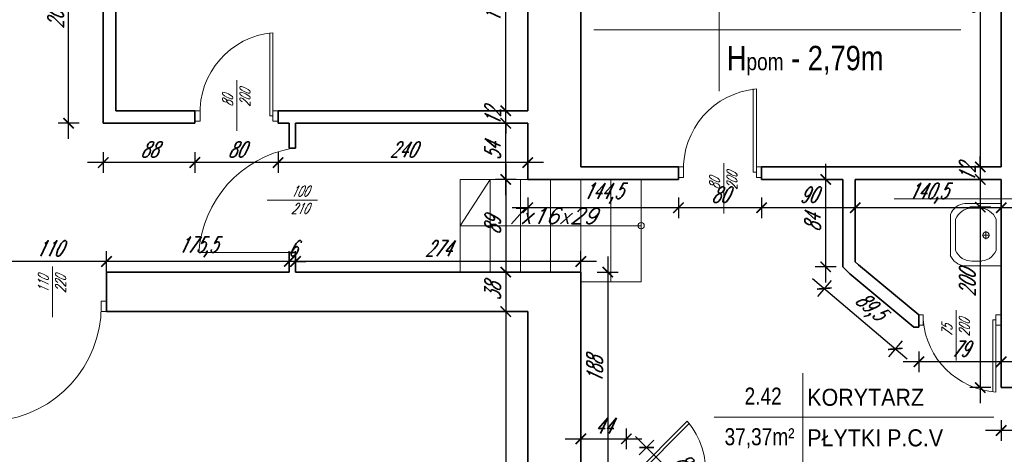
# Model space of a CAD drawing. Header units: millimetres. Extents: x 402 to 79005, y -7782 to 89952.
# Tile 107 of 256: x 23627 to 24573, y 24397 to 24814. Entities that reach past the tile are written whole.
import ezdxf

# ---------------------------------------------------------------- set-up
doc = ezdxf.new("R2010")
doc.units = ezdxf.units.MM
doc.header["$LTSCALE"] = 10
doc.layers.get('0').update_dxf_attribs({"lineweight": 0})
doc.layers.get('Defpoints').update_dxf_attribs({"color": 253})
for name, color, linetype, lineweight in [('01 parter - ściany', 253, 'Continuous', 35), ('03-02_schody', 253, 'Continuous', 5), ('03_drzwi', 253, 'Continuous', 15), ('05-01_wymiary', 253, 'Continuous', 5), ('05-03_opis', 253, 'Continuous', 5), ('07_wyposażenie', 253, 'Continuous', 5)]:
    doc.layers.add(name, color=color, linetype=linetype, lineweight=lineweight)
doc.styles.add('ariel', font='ARIAL.TTF', dxfattribs={"width": 0.8})
doc.styles.add('ariel_wym', font='simplex.shx', dxfattribs={"width": 0.65, "oblique": 25})
doc.dimstyles.new('ariel 50 wnętrze', dxfattribs={"dimtxt": 15, "dimasz": 10, "dimexe": 10, "dimexo": 0, "dimgap": 5, "dimtad": 1, "dimdec": 1, "dimrnd": 0.5, "dimtxsty": 'ariel_wym', "dimblk": 'ARCHTICK', "dimcen": 2.5, "dimdle": 15, "dimazin": 0, "dimtfac": 1, "dimtdec": 1, "dimtix": 1, "dimtmove": 0, "dimatfit": 3, "dimldrblk": 'DOT', "dimfxl": 0, "dimarcsym": 0})

# ---------------------------------------------------------------- blocks, each defined once
blk = doc.blocks.new('_ArchTick')
at = {"color": 0, "linetype": 'ByBlock', "const_width": 0.15}
blk.add_lwpolyline([(-0.5, -0.5), (0.5, 0.5)], dxfattribs=at)
blk = doc.blocks.new('*D2327')
at = {"layer": '05-01_wymiary', "color": 0, "lineweight": -2}
for p, q in [((24570, 24429.5), (24570, 24409.5)), ((24714, 24429.5), (24714, 24409.5)), ((24729, 24419.5), (24555, 24419.5))]:
    blk.add_line(p, q, dxfattribs=at)
at = {"layer": 'Defpoints', "color": 0}
for p in [(24570, 24460.69), (24714, 24460.69), (24570, 24419.5)]:
    blk.add_point(p, dxfattribs=at)
at = {"layer": '05-01_wymiary', "color": 0, "lineweight": -2, "xscale": 10, "yscale": 10, "zscale": 10, "rotation": 180}
blk.add_blockref('_ArchTick', (24570, 24419.5), dxfattribs=at)
at = {"layer": '05-01_wymiary', "color": 0, "lineweight": -2, "xscale": 10, "yscale": 10, "zscale": 10}
blk.add_blockref('_ArchTick', (24714, 24419.5), dxfattribs=at)
at = {"layer": '05-01_wymiary', "color": 0, "insert": (24642, 24432), "char_height": 15, "attachment_point": 5, "style": 'ariel_wym'}
blk.add_mtext('144', dxfattribs=at)
blk = doc.blocks.new('_Dot')
at = {"color": 0, "linetype": 'ByBlock', "lineweight": -2}
blk.add_line((-0.5, 0), (-1, 0), dxfattribs=at)
at = {"color": 0, "linetype": 'ByBlock', "const_width": 0.5}
blk.add_lwpolyline([(-0.25, 0, 1), (0.25, 0, 1)], format="xyb", close=True, dxfattribs=at)
blk = doc.blocks.new('*D2351')
at = {"layer": '05-01_wymiary', "color": 0, "lineweight": -2}
for p, q in [((24549.92, 25082.69), (24549.92, 24657.69)), ((24559.92, 25067.69), (24539.92, 25067.69)), ((24559.92, 24672.69), (24539.92, 24672.69))]:
    blk.add_line(p, q, dxfattribs=at)
at = {"layer": 'Defpoints', "color": 0}
for p in [(24570, 25067.69), (24549.92, 24672.69), (24570, 24672.69)]:
    blk.add_point(p, dxfattribs=at)
at = {"layer": '05-01_wymiary', "color": 0, "lineweight": -2, "xscale": 10, "yscale": 10, "zscale": 10}
for p, rotation in [((24549.92, 25067.69), 90), ((24549.92, 24672.69), 270)]:
    blk.add_blockref('_ArchTick', p, dxfattribs=dict(at, rotation=rotation))
at = {"layer": '05-01_wymiary', "color": 0, "insert": (24537.42, 24870.19), "char_height": 15, "attachment_point": 5, "rotation": 90, "style": 'ariel_wym'}
blk.add_mtext('395', dxfattribs=at)
blk = doc.blocks.new('*D2352')
at = {"layer": '05-01_wymiary', "color": 0, "lineweight": -2}
for p, q in [((24549.92, 24672.69), (24549.92, 24682.69)), ((24559.92, 24672.69), (24539.92, 24672.69)), ((24549.92, 24672.69), (24549.92, 24660.69)), ((24559.92, 24660.69), (24539.92, 24660.69)), ((24549.92, 24660.69), (24549.92, 24650.69))]:
    blk.add_line(p, q, dxfattribs=at)
at = {"layer": 'Defpoints', "color": 0}
for p in [(24570, 24672.69), (24549.92, 24660.69), (24570, 24660.69)]:
    blk.add_point(p, dxfattribs=at)
at = {"layer": '05-01_wymiary', "color": 0, "lineweight": -2, "xscale": 10, "yscale": 10, "zscale": 10}
for p, rotation in [((24549.92, 24672.69), 270), ((24549.92, 24660.69), 90)]:
    blk.add_blockref('_ArchTick', p, dxfattribs=dict(at, rotation=rotation))
at = {"layer": '05-01_wymiary', "color": 0, "insert": (24537.42, 24666.69), "char_height": 15, "attachment_point": 5, "rotation": 90, "style": 'ariel_wym'}
blk.add_mtext('12', dxfattribs=at)
blk = doc.blocks.new('*D2353')
at = {"layer": '05-01_wymiary', "color": 0, "lineweight": -2}
for p, q in [((24549.92, 24675.69), (24549.92, 24445.69)), ((24559.92, 24660.69), (24539.92, 24660.69)), ((24559.92, 24460.69), (24539.92, 24460.69))]:
    blk.add_line(p, q, dxfattribs=at)
at = {"layer": 'Defpoints', "color": 0}
for p in [(24570, 24660.69), (24549.92, 24460.69), (24570, 24460.69)]:
    blk.add_point(p, dxfattribs=at)
at = {"layer": '05-01_wymiary', "color": 0, "lineweight": -2, "xscale": 10, "yscale": 10, "zscale": 10}
for p, rotation in [((24549.92, 24660.69), 90), ((24549.92, 24460.69), 270)]:
    blk.add_blockref('_ArchTick', p, dxfattribs=dict(at, rotation=rotation))
at = {"layer": '05-01_wymiary', "color": 0, "insert": (24537.42, 24560.69), "char_height": 15, "attachment_point": 5, "rotation": 90, "style": 'ariel_wym'}
blk.add_mtext('200', dxfattribs=at)
blk = doc.blocks.new('*D2354')
at = {"layer": '05-01_wymiary', "color": 0, "lineweight": -2}
for p, q in [((24490.95, 24495.45), (24490.95, 24475.45)), ((24570, 24495.45), (24570, 24475.45)), ((24585, 24485.45), (24475.95, 24485.45))]:
    blk.add_line(p, q, dxfattribs=at)
at = {"layer": 'Defpoints', "color": 0}
for p in [(24570, 24520.69), (24490.95, 24518.69), (24490.95, 24485.45)]:
    blk.add_point(p, dxfattribs=at)
at = {"layer": '05-01_wymiary', "color": 0, "lineweight": -2, "xscale": 10, "yscale": 10, "zscale": 10, "rotation": 180}
blk.add_blockref('_ArchTick', (24490.95, 24485.45), dxfattribs=at)
at = {"layer": '05-01_wymiary', "color": 0, "lineweight": -2, "xscale": 10, "yscale": 10, "zscale": 10}
blk.add_blockref('_ArchTick', (24570, 24485.45), dxfattribs=at)
at = {"layer": '05-01_wymiary', "color": 0, "insert": (24530.48, 24497.95), "char_height": 15, "attachment_point": 5, "style": 'ariel_wym'}
blk.add_mtext('79', dxfattribs=at)
blk = doc.blocks.new('*D2355')
at = {"layer": '05-01_wymiary', "color": 0, "lineweight": -2}
for p, q in [((24388.62, 24565.59), (24479.74, 24488.16)), ((24406.53, 24563.5), (24393.58, 24548.26)), ((24474.79, 24505.5), (24461.84, 24490.26))]:
    blk.add_line(p, q, dxfattribs=at)
at = {"layer": 'Defpoints', "color": 0}
for p in [(24417.74, 24576.69), (24486, 24518.69), (24468.31, 24497.88)]:
    blk.add_point(p, dxfattribs=at)
at = {"layer": '05-01_wymiary', "color": 0, "lineweight": -2, "xscale": 10, "yscale": 10, "zscale": 10}
for p, rotation in [((24400.05, 24555.88), 139.6456121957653), ((24468.31, 24497.88), 319.6456121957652)]:
    blk.add_blockref('_ArchTick', p, dxfattribs=dict(at, rotation=rotation))
at = {"layer": '05-01_wymiary', "color": 0, "insert": (24443.2, 24537.49), "char_height": 15, "attachment_point": 5, "rotation": 319.64561, "style": 'ariel_wym'}
blk.add_mtext('89,5', dxfattribs=at)
blk = doc.blocks.new('*D2356')
at = {"layer": '05-01_wymiary', "color": 0, "lineweight": -2}
for p, q in [((24401.35, 24561.69), (24401.35, 24675.69)), ((24411.35, 24660.69), (24391.35, 24660.69)), ((24411.35, 24576.69), (24391.35, 24576.69))]:
    blk.add_line(p, q, dxfattribs=at)
at = {"layer": 'Defpoints', "color": 0}
for p in [(24401.35, 24660.69), (24417.74, 24660.69), (24417.74, 24576.69)]:
    blk.add_point(p, dxfattribs=at)
at = {"layer": '05-01_wymiary', "color": 0, "lineweight": -2, "xscale": 10, "yscale": 10, "zscale": 10}
for p, rotation in [((24401.35, 24660.69), 90), ((24401.35, 24576.69), 270)]:
    blk.add_blockref('_ArchTick', p, dxfattribs=dict(at, rotation=rotation))
at = {"layer": '05-01_wymiary', "color": 0, "insert": (24388.85, 24618.69), "char_height": 15, "attachment_point": 5, "rotation": 90, "style": 'ariel_wym'}
blk.add_mtext('84', dxfattribs=at)
blk = doc.blocks.new('*D2357')
at = {"layer": '05-01_wymiary', "color": 0, "lineweight": -2}
for p, q in [((24429.74, 24643.49), (24429.74, 24623.49)), ((24570, 24643.49), (24570, 24623.49)), ((24585, 24633.49), (24414.74, 24633.49))]:
    blk.add_line(p, q, dxfattribs=at)
at = {"layer": 'Defpoints', "color": 0}
for p in [(24429.74, 24660.69), (24570, 24660.69), (24429.74, 24633.49)]:
    blk.add_point(p, dxfattribs=at)
at = {"layer": '05-01_wymiary', "color": 0, "lineweight": -2, "xscale": 10, "yscale": 10, "zscale": 10, "rotation": 180}
blk.add_blockref('_ArchTick', (24429.74, 24633.49), dxfattribs=at)
at = {"layer": '05-01_wymiary', "color": 0, "lineweight": -2, "xscale": 10, "yscale": 10, "zscale": 10}
blk.add_blockref('_ArchTick', (24570, 24633.49), dxfattribs=at)
at = {"layer": '05-01_wymiary', "color": 0, "insert": (24499.87, 24647.42), "char_height": 15, "attachment_point": 5, "style": 'ariel_wym'}
blk.add_mtext('140,5', dxfattribs=at)
blk = doc.blocks.new('*D2358')
at = {"layer": '05-01_wymiary', "color": 0, "lineweight": -2}
for p, q in [((24339.74, 24643.49), (24339.74, 24623.49)), ((24429.74, 24643.49), (24429.74, 24623.49)), ((24444.74, 24633.49), (24324.74, 24633.49))]:
    blk.add_line(p, q, dxfattribs=at)
at = {"layer": 'Defpoints', "color": 0}
for p in [(24339.74, 24660.69), (24429.74, 24660.69), (24339.74, 24633.49)]:
    blk.add_point(p, dxfattribs=at)
at = {"layer": '05-01_wymiary', "color": 0, "lineweight": -2, "xscale": 10, "yscale": 10, "zscale": 10, "rotation": 180}
blk.add_blockref('_ArchTick', (24339.74, 24633.49), dxfattribs=at)
at = {"layer": '05-01_wymiary', "color": 0, "lineweight": -2, "xscale": 10, "yscale": 10, "zscale": 10}
blk.add_blockref('_ArchTick', (24429.74, 24633.49), dxfattribs=at)
at = {"layer": '05-01_wymiary', "color": 0, "insert": (24384.74, 24645.99), "char_height": 15, "attachment_point": 5, "style": 'ariel_wym'}
blk.add_mtext('90', dxfattribs=at)
blk = doc.blocks.new('*D2359')
at = {"layer": '05-01_wymiary', "color": 0, "lineweight": -2}
for p, q in [((24259.74, 24643.49), (24259.74, 24623.49)), ((24339.74, 24643.49), (24339.74, 24623.49)), ((24354.74, 24633.49), (24244.74, 24633.49))]:
    blk.add_line(p, q, dxfattribs=at)
at = {"layer": 'Defpoints', "color": 0}
for p in [(24259.74, 24660.69), (24339.74, 24660.69), (24259.74, 24633.49)]:
    blk.add_point(p, dxfattribs=at)
at = {"layer": '05-01_wymiary', "color": 0, "lineweight": -2, "xscale": 10, "yscale": 10, "zscale": 10, "rotation": 180}
blk.add_blockref('_ArchTick', (24259.74, 24633.49), dxfattribs=at)
at = {"layer": '05-01_wymiary', "color": 0, "lineweight": -2, "xscale": 10, "yscale": 10, "zscale": 10}
blk.add_blockref('_ArchTick', (24339.74, 24633.49), dxfattribs=at)
at = {"layer": '05-01_wymiary', "color": 0, "insert": (24299.74, 24645.99), "char_height": 15, "attachment_point": 5, "style": 'ariel_wym'}
blk.add_mtext('80', dxfattribs=at)
blk = doc.blocks.new('*D2360')
at = {"layer": '05-01_wymiary', "color": 0, "lineweight": -2}
for p, q in [((24115, 24643.49), (24115, 24623.49)), ((24259.74, 24643.49), (24259.74, 24623.49)), ((24274.74, 24633.49), (24100, 24633.49))]:
    blk.add_line(p, q, dxfattribs=at)
at = {"layer": 'Defpoints', "color": 0}
for p in [(24115, 24660.69), (24259.74, 24660.69), (24115, 24633.49)]:
    blk.add_point(p, dxfattribs=at)
at = {"layer": '05-01_wymiary', "color": 0, "lineweight": -2, "xscale": 10, "yscale": 10, "zscale": 10, "rotation": 180}
blk.add_blockref('_ArchTick', (24115, 24633.49), dxfattribs=at)
at = {"layer": '05-01_wymiary', "color": 0, "lineweight": -2, "xscale": 10, "yscale": 10, "zscale": 10}
blk.add_blockref('_ArchTick', (24259.74, 24633.49), dxfattribs=at)
at = {"layer": '05-01_wymiary', "color": 0, "insert": (24187.37, 24647.42), "char_height": 15, "attachment_point": 5, "style": 'ariel_wym'}
blk.add_mtext('144,5', dxfattribs=at)
blk = doc.blocks.new('*D2361')
at = {"layer": '05-01_wymiary', "color": 0, "lineweight": -2}
for p, q in [((24093.88, 24645.69), (24093.88, 24729.69)), ((24103.88, 24714.69), (24083.88, 24714.69)), ((24103.88, 24660.69), (24083.88, 24660.69))]:
    blk.add_line(p, q, dxfattribs=at)
at = {"layer": 'Defpoints', "color": 0}
for p in [(24093.88, 24714.69), (24115, 24714.69), (24115, 24660.69)]:
    blk.add_point(p, dxfattribs=at)
at = {"layer": '05-01_wymiary', "color": 0, "lineweight": -2, "xscale": 10, "yscale": 10, "zscale": 10}
for p, rotation in [((24093.88, 24714.69), 90), ((24093.88, 24660.69), 270)]:
    blk.add_blockref('_ArchTick', p, dxfattribs=dict(at, rotation=rotation))
at = {"layer": '05-01_wymiary', "color": 0, "insert": (24081.38, 24687.69), "char_height": 15, "attachment_point": 5, "rotation": 90, "style": 'ariel_wym'}
blk.add_mtext('54', dxfattribs=at)
blk = doc.blocks.new('*D2362')
at = {"layer": '05-01_wymiary', "color": 0, "lineweight": -2}
for p, q in [((24093.88, 24726.69), (24093.88, 24736.69)), ((24103.88, 24726.69), (24083.88, 24726.69)), ((24093.88, 24714.69), (24093.88, 24726.69)), ((24103.88, 24714.69), (24083.88, 24714.69)), ((24093.88, 24714.69), (24093.88, 24704.69))]:
    blk.add_line(p, q, dxfattribs=at)
at = {"layer": 'Defpoints', "color": 0}
for p in [(24093.88, 24726.69), (24115, 24726.69), (24115, 24714.69)]:
    blk.add_point(p, dxfattribs=at)
at = {"layer": '05-01_wymiary', "color": 0, "lineweight": -2, "xscale": 10, "yscale": 10, "zscale": 10}
for p, rotation in [((24093.88, 24726.69), 270), ((24093.88, 24714.69), 90)]:
    blk.add_blockref('_ArchTick', p, dxfattribs=dict(at, rotation=rotation))
at = {"layer": '05-01_wymiary', "color": 0, "insert": (24081.38, 24720.69), "char_height": 15, "attachment_point": 5, "rotation": 90, "style": 'ariel_wym'}
blk.add_mtext('12', dxfattribs=at)
blk = doc.blocks.new('*D2363')
at = {"layer": '05-01_wymiary', "color": 0, "lineweight": -2}
for p, q in [((24093.88, 24711.69), (24093.88, 24936.69)), ((24103.88, 24921.69), (24083.88, 24921.69)), ((24103.88, 24726.69), (24083.88, 24726.69))]:
    blk.add_line(p, q, dxfattribs=at)
at = {"layer": 'Defpoints', "color": 0}
for p in [(24093.88, 24921.69), (24115, 24921.69), (24115, 24726.69)]:
    blk.add_point(p, dxfattribs=at)
at = {"layer": '05-01_wymiary', "color": 0, "lineweight": -2, "xscale": 10, "yscale": 10, "zscale": 10}
for p, rotation in [((24093.88, 24921.69), 90), ((24093.88, 24726.69), 270)]:
    blk.add_blockref('_ArchTick', p, dxfattribs=dict(at, rotation=rotation))
at = {"layer": '05-01_wymiary', "color": 0, "insert": (24081.38, 24824.19), "char_height": 15, "attachment_point": 5, "rotation": 90, "style": 'ariel_wym'}
blk.add_mtext('195', dxfattribs=at)
blk = doc.blocks.new('*D2366')
at = {"layer": '05-01_wymiary', "color": 0, "lineweight": -2}
for p, q in [((24093.88, 24675.69), (24093.88, 24556.69)), ((24103.88, 24660.69), (24083.88, 24660.69)), ((24103.88, 24571.69), (24083.88, 24571.69))]:
    blk.add_line(p, q, dxfattribs=at)
at = {"layer": 'Defpoints', "color": 0}
for p in [(24115, 24660.69), (24093.88, 24571.69), (24108, 24571.69)]:
    blk.add_point(p, dxfattribs=at)
at = {"layer": '05-01_wymiary', "color": 0, "lineweight": -2, "xscale": 10, "yscale": 10, "zscale": 10}
for p, rotation in [((24093.88, 24660.69), 90), ((24093.88, 24571.69), 270)]:
    blk.add_blockref('_ArchTick', p, dxfattribs=dict(at, rotation=rotation))
at = {"layer": '05-01_wymiary', "color": 0, "insert": (24081.38, 24616.19), "char_height": 15, "attachment_point": 5, "rotation": 90, "style": 'ariel_wym'}
blk.add_mtext('89', dxfattribs=at)
blk = doc.blocks.new('*D2367')
at = {"layer": '05-01_wymiary', "color": 0, "lineweight": -2}
for p, q in [((24093.88, 24586.69), (24093.88, 24518.69)), ((24103.88, 24571.69), (24083.88, 24571.69)), ((24103.88, 24533.69), (24083.88, 24533.69))]:
    blk.add_line(p, q, dxfattribs=at)
at = {"layer": 'Defpoints', "color": 0}
for p in [(24108, 24571.69), (24093.88, 24533.69), (24115, 24533.69)]:
    blk.add_point(p, dxfattribs=at)
at = {"layer": '05-01_wymiary', "color": 0, "lineweight": -2, "xscale": 10, "yscale": 10, "zscale": 10}
for p, rotation in [((24093.88, 24571.69), 90), ((24093.88, 24533.69), 270)]:
    blk.add_blockref('_ArchTick', p, dxfattribs=dict(at, rotation=rotation))
at = {"layer": '05-01_wymiary', "color": 0, "insert": (24081.38, 24552.69), "char_height": 15, "attachment_point": 5, "rotation": 90, "style": 'ariel_wym'}
blk.add_mtext('38', dxfattribs=at)
blk = doc.blocks.new('*D2368')
at = {"layer": '05-01_wymiary', "color": 0, "lineweight": -2}
for p, q in [((24093.88, 24548.69), (24093.88, 24001.69)), ((24103.88, 24533.69), (24083.88, 24533.69)), ((24103.88, 24016.69), (24083.88, 24016.69))]:
    blk.add_line(p, q, dxfattribs=at)
at = {"layer": 'Defpoints', "color": 0}
for p in [(24115, 24533.69), (24093.88, 24016.69), (24115, 24016.69)]:
    blk.add_point(p, dxfattribs=at)
at = {"layer": '05-01_wymiary', "color": 0, "lineweight": -2, "xscale": 10, "yscale": 10, "zscale": 10}
for p, rotation in [((24093.88, 24533.69), 90), ((24093.88, 24016.69), 270)]:
    blk.add_blockref('_ArchTick', p, dxfattribs=dict(at, rotation=rotation))
at = {"layer": '05-01_wymiary', "color": 0, "insert": (24081.38, 24275.19), "char_height": 15, "attachment_point": 5, "rotation": 90, "style": 'ariel_wym'}
blk.add_mtext('517', dxfattribs=at)
blk = doc.blocks.new('*D2371')
at = {"layer": '05-01_wymiary', "color": 0, "lineweight": -2}
for p, q in [((24191.82, 24586.69), (24191.82, 24368.67)), ((24181.82, 24571.69), (24201.82, 24571.69)), ((24181.82, 24383.67), (24201.82, 24383.67))]:
    blk.add_line(p, q, dxfattribs=at)
at = {"layer": 'Defpoints', "color": 0}
for p in [(24166, 24571.69), (24166, 24383.67), (24191.82, 24383.67)]:
    blk.add_point(p, dxfattribs=at)
at = {"layer": '05-01_wymiary', "color": 0, "lineweight": -2, "xscale": 10, "yscale": 10, "zscale": 10}
for p, rotation in [((24191.82, 24571.69), 90), ((24191.82, 24383.67), 270)]:
    blk.add_blockref('_ArchTick', p, dxfattribs=dict(at, rotation=rotation))
at = {"layer": '05-01_wymiary', "color": 0, "insert": (24179.32, 24477.68), "char_height": 15, "attachment_point": 5, "rotation": 90, "style": 'ariel_wym'}
blk.add_mtext('188', dxfattribs=at)
blk = doc.blocks.new('*D2381')
at = {"layer": '05-01_wymiary', "color": 0, "lineweight": -2}
for p, q in [((24166, 24401.48), (24166, 24421.48)), ((24209.78, 24401.48), (24209.78, 24421.48)), ((24151, 24411.48), (24224.78, 24411.48))]:
    blk.add_line(p, q, dxfattribs=at)
at = {"layer": 'Defpoints', "color": 0}
for p in [(24209.78, 24411.48), (24166, 24383.67), (24209.78, 24383.67)]:
    blk.add_point(p, dxfattribs=at)
at = {"layer": '05-01_wymiary', "color": 0, "lineweight": -2, "xscale": 10, "yscale": 10, "zscale": 10, "rotation": 180}
blk.add_blockref('_ArchTick', (24166, 24411.48), dxfattribs=at)
at = {"layer": '05-01_wymiary', "color": 0, "lineweight": -2, "xscale": 10, "yscale": 10, "zscale": 10}
blk.add_blockref('_ArchTick', (24209.78, 24411.48), dxfattribs=at)
at = {"layer": '05-01_wymiary', "color": 0, "insert": (24187.89, 24423.98), "char_height": 15, "attachment_point": 5, "style": 'ariel_wym'}
blk.add_mtext('44', dxfattribs=at)
blk = doc.blocks.new('*D2382')
at = {"layer": '05-01_wymiary', "color": 0, "lineweight": -2}
for p, q in [((24218.52, 24413.7), (24300.99, 24331.54)), ((24222.09, 24396.03), (24236.21, 24410.2)), ((24283.31, 24335.05), (24297.42, 24349.21))]:
    blk.add_line(p, q, dxfattribs=at)
at = {"layer": 'Defpoints', "color": 0}
for p in [(24209.78, 24383.67), (24290.36, 24342.13), (24271, 24322.69)]:
    blk.add_point(p, dxfattribs=at)
at = {"layer": '05-01_wymiary', "color": 0, "lineweight": -2, "xscale": 10, "yscale": 10, "zscale": 10}
for p, rotation in [((24229.15, 24403.11), 135.1092396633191), ((24290.36, 24342.13), 315.109239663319)]:
    blk.add_blockref('_ArchTick', p, dxfattribs=dict(at, rotation=rotation))
at = {"layer": '05-01_wymiary', "color": 0, "insert": (24269.59, 24382.49), "char_height": 15, "attachment_point": 5, "rotation": 315.10924, "style": 'ariel_wym'}
blk.add_mtext('86,5', dxfattribs=at)
blk = doc.blocks.new('*D2383')
at = {"layer": '05-01_wymiary', "color": 0, "lineweight": -2}
for p, q in [((23891.77, 24571.87), (23891.77, 24591.87)), ((24166, 24571.87), (24166, 24591.87)), ((24181, 24581.87), (23876.77, 24581.87))]:
    blk.add_line(p, q, dxfattribs=at)
at = {"layer": 'Defpoints', "color": 0}
for p in [(23891.77, 24581.87), (23891.77, 24571.69), (24166, 24571.69)]:
    blk.add_point(p, dxfattribs=at)
at = {"layer": '05-01_wymiary', "color": 0, "lineweight": -2, "xscale": 10, "yscale": 10, "zscale": 10, "rotation": 180}
blk.add_blockref('_ArchTick', (23891.77, 24581.87), dxfattribs=at)
at = {"layer": '05-01_wymiary', "color": 0, "lineweight": -2, "xscale": 10, "yscale": 10, "zscale": 10}
blk.add_blockref('_ArchTick', (24166, 24581.87), dxfattribs=at)
at = {"layer": '05-01_wymiary', "color": 0, "insert": (24028.88, 24594.37), "char_height": 15, "attachment_point": 5, "style": 'ariel_wym'}
blk.add_mtext('274', dxfattribs=at)
blk = doc.blocks.new('*D2384')
at = {"layer": '05-01_wymiary', "color": 0, "lineweight": -2}
for p, q in [((23885.77, 24571.87), (23885.77, 24591.87)), ((23891.77, 24571.87), (23891.77, 24591.87)), ((23885.77, 24581.87), (23875.77, 24581.87)), ((23891.77, 24581.87), (23885.77, 24581.87)), ((23891.77, 24581.87), (23901.77, 24581.87))]:
    blk.add_line(p, q, dxfattribs=at)
at = {"layer": 'Defpoints', "color": 0}
for p in [(23885.77, 24581.87), (23885.77, 24571.69), (23891.77, 24571.69)]:
    blk.add_point(p, dxfattribs=at)
at = {"layer": '05-01_wymiary', "color": 0, "lineweight": -2, "xscale": 10, "yscale": 10, "zscale": 10}
blk.add_blockref('_ArchTick', (23885.77, 24581.87), dxfattribs=at)
at = {"layer": '05-01_wymiary', "color": 0, "lineweight": -2, "xscale": 10, "yscale": 10, "zscale": 10, "rotation": 180}
blk.add_blockref('_ArchTick', (23891.77, 24581.87), dxfattribs=at)
at = {"layer": '05-01_wymiary', "color": 0, "insert": (23888.77, 24594.37), "char_height": 15, "attachment_point": 5, "style": 'ariel_wym'}
blk.add_mtext('6', dxfattribs=at)
blk = doc.blocks.new('*D2385')
at = {"layer": '05-01_wymiary', "color": 0, "lineweight": -2}
for p, q in [((23710.07, 24571.87), (23710.07, 24591.87)), ((23885.77, 24571.87), (23885.77, 24591.87)), ((23900.77, 24581.87), (23695.07, 24581.87))]:
    blk.add_line(p, q, dxfattribs=at)
at = {"layer": 'Defpoints', "color": 0}
for p in [(23710.07, 24581.87), (23710.07, 24571.69), (23885.77, 24571.69)]:
    blk.add_point(p, dxfattribs=at)
at = {"layer": '05-01_wymiary', "color": 0, "lineweight": -2, "xscale": 10, "yscale": 10, "zscale": 10, "rotation": 180}
blk.add_blockref('_ArchTick', (23710.07, 24581.87), dxfattribs=at)
at = {"layer": '05-01_wymiary', "color": 0, "lineweight": -2, "xscale": 10, "yscale": 10, "zscale": 10}
blk.add_blockref('_ArchTick', (23885.77, 24581.87), dxfattribs=at)
at = {"layer": '05-01_wymiary', "color": 0, "insert": (23797.92, 24595.8), "char_height": 15, "attachment_point": 5, "style": 'ariel_wym'}
blk.add_mtext('175,5', dxfattribs=at)
blk = doc.blocks.new('*D2386')
at = {"layer": '05-01_wymiary', "color": 0, "lineweight": -2}
for p, q in [((23600.07, 24571.87), (23600.07, 24591.87)), ((23710.07, 24571.87), (23710.07, 24591.87)), ((23725.07, 24581.87), (23585.07, 24581.87))]:
    blk.add_line(p, q, dxfattribs=at)
at = {"layer": 'Defpoints', "color": 0}
for p in [(23600.07, 24581.87), (23600.07, 24571.69), (23710.07, 24571.69)]:
    blk.add_point(p, dxfattribs=at)
at = {"layer": '05-01_wymiary', "color": 0, "lineweight": -2, "xscale": 10, "yscale": 10, "zscale": 10, "rotation": 180}
blk.add_blockref('_ArchTick', (23600.07, 24581.87), dxfattribs=at)
at = {"layer": '05-01_wymiary', "color": 0, "lineweight": -2, "xscale": 10, "yscale": 10, "zscale": 10}
blk.add_blockref('_ArchTick', (23710.07, 24581.87), dxfattribs=at)
at = {"layer": '05-01_wymiary', "color": 0, "insert": (23655.07, 24594.37), "char_height": 15, "attachment_point": 5, "style": 'ariel_wym'}
blk.add_mtext('110', dxfattribs=at)
blk = doc.blocks.new('*D2390')
at = {"layer": '05-01_wymiary', "color": 0, "lineweight": -2}
for p, q in [((23875, 24686.94), (23875, 24666.94)), ((24115, 24686.94), (24115, 24666.94)), ((24130, 24676.94), (23860, 24676.94))]:
    blk.add_line(p, q, dxfattribs=at)
at = {"layer": 'Defpoints', "color": 0}
for p in [(23875, 24714.69), (24115, 24714.69), (23875, 24676.94)]:
    blk.add_point(p, dxfattribs=at)
at = {"layer": '05-01_wymiary', "color": 0, "lineweight": -2, "xscale": 10, "yscale": 10, "zscale": 10, "rotation": 180}
blk.add_blockref('_ArchTick', (23875, 24676.94), dxfattribs=at)
at = {"layer": '05-01_wymiary', "color": 0, "lineweight": -2, "xscale": 10, "yscale": 10, "zscale": 10}
blk.add_blockref('_ArchTick', (24115, 24676.94), dxfattribs=at)
at = {"layer": '05-01_wymiary', "color": 0, "insert": (23995, 24689.44), "char_height": 15, "attachment_point": 5, "style": 'ariel_wym'}
blk.add_mtext('240', dxfattribs=at)
blk = doc.blocks.new('*D2391')
at = {"layer": '05-01_wymiary', "color": 0, "lineweight": -2}
for p, q in [((23795, 24686.94), (23795, 24666.94)), ((23875, 24686.94), (23875, 24666.94)), ((23890, 24676.94), (23780, 24676.94))]:
    blk.add_line(p, q, dxfattribs=at)
at = {"layer": 'Defpoints', "color": 0}
for p in [(23795, 24714.69), (23875, 24714.69), (23795, 24676.94)]:
    blk.add_point(p, dxfattribs=at)
at = {"layer": '05-01_wymiary', "color": 0, "lineweight": -2, "xscale": 10, "yscale": 10, "zscale": 10, "rotation": 180}
blk.add_blockref('_ArchTick', (23795, 24676.94), dxfattribs=at)
at = {"layer": '05-01_wymiary', "color": 0, "lineweight": -2, "xscale": 10, "yscale": 10, "zscale": 10}
blk.add_blockref('_ArchTick', (23875, 24676.94), dxfattribs=at)
at = {"layer": '05-01_wymiary', "color": 0, "insert": (23835, 24689.44), "char_height": 15, "attachment_point": 5, "style": 'ariel_wym'}
blk.add_mtext('80', dxfattribs=at)
blk = doc.blocks.new('*D2392')
at = {"layer": '05-01_wymiary', "color": 0, "lineweight": -2}
for p, q in [((23707, 24686.94), (23707, 24666.94)), ((23795, 24686.94), (23795, 24666.94)), ((23810, 24676.94), (23692, 24676.94))]:
    blk.add_line(p, q, dxfattribs=at)
at = {"layer": 'Defpoints', "color": 0}
for p in [(23707, 24714.69), (23795, 24714.69), (23707, 24676.94)]:
    blk.add_point(p, dxfattribs=at)
at = {"layer": '05-01_wymiary', "color": 0, "lineweight": -2, "xscale": 10, "yscale": 10, "zscale": 10, "rotation": 180}
blk.add_blockref('_ArchTick', (23707, 24676.94), dxfattribs=at)
at = {"layer": '05-01_wymiary', "color": 0, "lineweight": -2, "xscale": 10, "yscale": 10, "zscale": 10}
blk.add_blockref('_ArchTick', (23795, 24676.94), dxfattribs=at)
at = {"layer": '05-01_wymiary', "color": 0, "insert": (23751, 24689.44), "char_height": 15, "attachment_point": 5, "style": 'ariel_wym'}
blk.add_mtext('88', dxfattribs=at)
blk = doc.blocks.new('*D2393')
at = {"layer": '05-01_wymiary', "color": 0, "lineweight": -2}
for p, q in [((23673.72, 24699.69), (23673.72, 24936.69)), ((23683.72, 24921.69), (23663.72, 24921.69)), ((23683.72, 24714.69), (23663.72, 24714.69))]:
    blk.add_line(p, q, dxfattribs=at)
at = {"layer": 'Defpoints', "color": 0}
for p in [(23673.72, 24921.69), (23707, 24921.69), (23707, 24714.69)]:
    blk.add_point(p, dxfattribs=at)
at = {"layer": '05-01_wymiary', "color": 0, "lineweight": -2, "xscale": 10, "yscale": 10, "zscale": 10}
for p, rotation in [((23673.72, 24921.69), 90), ((23673.72, 24714.69), 270)]:
    blk.add_blockref('_ArchTick', p, dxfattribs=dict(at, rotation=rotation))
at = {"layer": '05-01_wymiary', "color": 0, "insert": (23661.22, 24818.19), "char_height": 15, "attachment_point": 5, "rotation": 90, "style": 'ariel_wym'}
blk.add_mtext('207', dxfattribs=at)
blk = doc.blocks.new('*D1772')
at = {"layer": '05-01_wymiary', "color": 0, "lineweight": -2}
for p, q in [((24549.92, 25044.09), (24549.92, 24619.09)), ((24559.92, 25029.09), (24539.92, 25029.09)), ((24559.92, 24634.09), (24539.92, 24634.09))]:
    blk.add_line(p, q, dxfattribs=at)
at = {"layer": 'Defpoints', "color": 0}
for p in [(24570, 25029.09), (24549.92, 24634.09), (24570, 24634.09)]:
    blk.add_point(p, dxfattribs=at)
at = {"layer": '05-01_wymiary', "color": 0, "lineweight": -2, "xscale": 10, "yscale": 10, "zscale": 10}
for p, rotation in [((24549.92, 25029.09), 90), ((24549.92, 24634.09), 270)]:
    blk.add_blockref('_ArchTick', p, dxfattribs=dict(at, rotation=rotation))
at = {"layer": '05-01_wymiary', "color": 0, "insert": (24537.42, 24831.59), "char_height": 15, "attachment_point": 5, "rotation": 90, "style": 'ariel_wym'}
blk.add_mtext('395', dxfattribs=at)

msp = doc.modelspace()

# ---------------------------------------------------------------- linework, layer by layer
at = {"layer": '01 parter - ściany'}
for p, q in [((24569.997, 25067.689), (24569.997, 24672.689)), ((23706.997, 24921.695), (23706.997, 24714.695)), ((23706.997, 24714.695), (23706.997, 24921.695)), ((23718.997, 24726.689), (23718.997, 24921.695)), ((24114.997, 24921.689), (24114.997, 24726.689)), ((24165.997, 24921.689), (24165.997, 24672.689)), ((23718.997, 24726.689), (23794.997, 24726.689)), ((23794.997, 24714.689), (23794.997, 24726.689)), ((23874.997, 24726.689), (24114.997, 24726.689)), ((23874.997, 24714.689), (23874.997, 24726.689)), ((23706.997, 24714.689), (23794.997, 24714.689)), ((23780.256, 24714.689), (23706.997, 24714.689)), ((23874.997, 24714.689), (23885.771, 24714.689)), ((23885.771, 24714.689), (23885.771, 24690.632)), ((23891.771, 24714.689), (24114.997, 24714.689)), ((23891.771, 24714.689), (23891.771, 24690.632)), ((24114.997, 24714.689), (24114.997, 24660.689)), ((23891.771, 24690.632), (23885.771, 24690.632)), ((24165.997, 24672.689), (24259.738, 24672.689)), ((24259.738, 24660.689), (24259.738, 24672.689)), ((24259.738, 24672.689), (24259.738, 24660.689)), ((24339.738, 24672.689), (24569.997, 24672.689)), ((24339.738, 24660.689), (24339.738, 24672.689)), ((24339.738, 24672.689), (24339.738, 24660.689)), ((24114.997, 24660.689), (24259.738, 24660.689)), ((24339.738, 24660.689), (24417.738, 24660.689)), ((24417.738, 24660.689), (24417.738, 24576.689)), ((24429.738, 24660.689), (24569.997, 24660.689)), ((24429.738, 24660.689), (24429.738, 24581.673)), ((24569.997, 24660.689), (24569.997, 24460.689)), ((23885.771, 24590.632), (23885.771, 24571.689)), ((23891.771, 24590.632), (23885.771, 24590.632)), ((23891.771, 24590.632), (23891.771, 24571.689)), ((24417.738, 24576.689), (24424.439, 24570.013)), ((24429.738, 24581.673), (24432.908, 24578.514)), ((24432.908, 24578.514), (24490.955, 24530.689)), ((23885.771, 24571.689), (23710.071, 24571.689)), ((23710.071, 24571.689), (23710.071, 24533.689)), ((24165.997, 24571.689), (23891.771, 24571.689)), ((24165.997, 24383.673), (24165.997, 24571.689)), ((24424.439, 24570.013), (24485.997, 24518.689)), ((24114.997, 24533.689), (23710.071, 24533.689)), ((24114.997, 24016.689), (24114.997, 24533.689)), ((24490.955, 24530.689), (24490.955, 24518.689)), ((24490.955, 24520.689), (24490.955, 24520.689)), ((24485.997, 24518.689), (24490.955, 24518.689)), ((24569.997, 24460.689), (24713.997, 24460.689)), ((24165.997, 24399.536), (24165.997, 24411.536))]:
    msp.add_line(p, q, dxfattribs=at)
at = {"layer": '03-02_schody'}
for p, q in [((24078.997, 24660.689), (24049.997, 24660.689)), ((24049.997, 24660.689), (24049.997, 24571.689)), ((24049.997, 24616.189), (24078.997, 24660.689)), ((24107.997, 24660.689), (24078.997, 24660.689)), ((24078.997, 24660.689), (24078.997, 24571.689)), ((24114.997, 24660.689), (24107.997, 24660.689)), ((24107.997, 24660.689), (24107.997, 24571.689)), ((24136.997, 24571.689), (24136.997, 24660.689)), ((24165.997, 24571.689), (24165.997, 24660.689)), ((24194.997, 24562.332), (24194.997, 24660.689)), ((24223.997, 24562.332), (24223.997, 24660.689)), ((24049.997, 24616.189), (24223.997, 24616.189)), ((24165.997, 24562.332), (24223.997, 24562.332))]:
    msp.add_line(p, q, dxfattribs=at)
msp.add_circle((24223.997, 24616.189), 3, dxfattribs=at)
at = {"layer": '03_drzwi'}
for p, q in [((23866.997, 24721.689), (23867.027, 24801.689)), ((23869.997, 24721.689), (23869.997, 24801.689)), ((23835.317, 24707.535), (23835.317, 24756.012)), ((24331.738, 24667.689), (24331.768, 24747.689)), ((24334.738, 24667.689), (24334.738, 24747.689)), ((23799.997, 24726.689), (23794.997, 24726.689)), ((23799.997, 24716.689), (23799.997, 24726.689)), ((23869.997, 24721.689), (23866.997, 24721.689)), ((23874.997, 24726.689), (23869.997, 24726.689)), ((23869.997, 24726.689), (23869.997, 24716.689)), ((23794.997, 24716.689), (23799.997, 24716.689)), ((23869.997, 24716.689), (23874.997, 24716.689)), ((24264.738, 24672.689), (24259.738, 24672.689)), ((24264.738, 24662.689), (24264.738, 24672.689)), ((24303.305, 24627.848), (24303.305, 24676.325)), ((24339.738, 24672.689), (24334.738, 24672.689)), ((24334.738, 24672.689), (24334.738, 24662.689)), ((24259.738, 24662.689), (24264.738, 24662.689)), ((24334.738, 24667.689), (24331.738, 24667.689)), ((24334.738, 24662.689), (24339.738, 24662.689)), ((23864.533, 24640.632), (23913.01, 24640.632)), ((23888.771, 24590.632), (23798.771, 24590.632)), ((23658.169, 24528.429), (23658.169, 24576.906)), ((23705.071, 24533.689), (23705.071, 24543.689)), ((23705.071, 24543.689), (23710.071, 24543.689)), ((23710.071, 24533.689), (23705.071, 24533.689)), ((24494.997, 24530.689), (24490.955, 24530.689)), ((24494.997, 24530.689), (24490.955, 24530.689)), ((24494.997, 24520.689), (24494.997, 24530.689)), ((24526.709, 24486.726), (24526.709, 24535.203)), ((24569.997, 24530.689), (24564.997, 24530.689)), ((24569.997, 24530.689), (24564.997, 24530.689)), ((24564.997, 24530.689), (24564.997, 24520.689)), ((24490.955, 24520.689), (24494.997, 24520.689)), ((24561.997, 24525.689), (24562.023, 24456.563)), ((24561.997, 24525.689), (24564.997, 24525.689)), ((24564.997, 24525.689), (24564.997, 24456.292)), ((24564.997, 24520.689), (24569.997, 24520.689)), ((24211.786, 24371.795), (24268.246, 24428.471)), ((24213.911, 24369.677), (24270.35, 24426.375))]:
    msp.add_line(p, q, dxfattribs=at)
for centre, radius, start, end in [((23876.921, 24725.006), 76.995, 95.159079, 182.469071), ((24341.661, 24671.006), 76.995, 95.159079, 182.469071), ((23908.077, 24582.786), 109.587, 100.227592, 175.894627), ((23594.322, 24538.915), 110.749, 275.569693, 359.882929), ((24570.359, 24531.703), 75.601, 184.562748, 265.933207), ((24209.222, 24379.031), 76.995, 312.640169, 39.950161)]:
    msp.add_arc(centre, radius, start, end, dxfattribs=at)
at = {"layer": '05-03_opis'}
for p, q in [((24299.041, 24995.62), (24299.041, 24745.433)), ((24178.393, 24804.341), (24531.244, 24804.341)), ((24467.143, 24642.136), (24786.186, 24642.136)), ((24379.339, 24474.634), (24379.339, 24354.829)), ((24294.133, 24432.165), (24562.977, 24432.165))]:
    msp.add_line(p, q, dxfattribs=at)
at = {"layer": '07_wyposażenie', "ltscale": 2}
for p, q in [((24569.949, 24637.654), (24535.103, 24637.669)), ((24541.685, 24633.116), (24551.19, 24633.112)), ((24570.011, 24637.59), (24569.984, 24577.679)), ((24521.15, 24627.077), (24521.133, 24587.729)), ((24526.125, 24592.448), (24526.138, 24622.518)), ((24565.119, 24592.431), (24565.132, 24622.501)), ((24559.15, 24607.115), (24551.65, 24607.118)), ((24555.399, 24603.367), (24555.402, 24610.867)), ((24534.405, 24577.672), (24569.819, 24577.656)), ((24541.663, 24582.239), (24551.167, 24582.234))]:
    msp.add_line(p, q, dxfattribs=at)
msp.add_circle((24555.4, 24607.117), 3, dxfattribs=at)
for centre, radius, start, end in [((24536.827, 24620.884), 16.851, 94.827771, 158.439107), ((24541.874, 24616.178), 16.936, 89.642771, 158.3497), ((24549.391, 24616.314), 16.91, 21.442249, 90.333683), ((24536.582, 24594.374), 16.818, 203.211751, 263.996711), ((24541.673, 24599.164), 16.936, 203.336519, 272.043448), ((24549.573, 24599.154), 16.936, 267.905972, 336.6129)]:
    msp.add_arc(centre, radius, start, end, dxfattribs=at)

# ---------------------------------------------------------------- texts
at = {"layer": '03_drzwi', "char_height": 10, "width": 46.17517, "attachment_point": 1, "rotation": 90, "style": 'ariel_wym'}
for s, insert in [('80\\P200', (23821.541, 24730.558)), ('80\\P200', (24289.529, 24650.872)), ('110\\P220', (23644.394, 24551.452)), ('75\\P200', (24512.933, 24509.75))]:
    msp.add_mtext(s, dxfattribs=dict(at, insert=insert))
at = {"layer": '03_drzwi', "insert": (23887.556, 24654.407), "char_height": 10, "width": 46.17517, "attachment_point": 1, "style": 'ariel_wym'}
msp.add_mtext('100\\P210', dxfattribs=at)
at = {"layer": '05-03_opis', "style": 'ariel'}
for s, insert, char_height, width, attachment_point in [('{\\fArial|b0|i0|c238|p34; H\\H0.7x;pom\\H1.429x; - 2,79m}', (24299.041, 24774.887), 23.4234, 322.789, 4), ('{\\fArial|b0|i0|c238|p34;2.42}', (24341.22, 24452.47), 16.39638, 76.2388, 5), ('\\W0.9;{\\fArial|b0|i0|c238|p34;KORYTARZ}', (24383.612, 24451.25), 16.39638, 249.64625, 4), ('{\\fArial|b0|i0|c238|p34;37,37m²}', (24337.763, 24411.933), 16.39638, 76.2388, 5), ('\\W0.9;{\\fArial|b0|i0|c238|p34;PŁYTKI P.C.V}', (24383.612, 24412.287), 16.39638, 249.6463, 4)]:
    msp.add_mtext(s, dxfattribs=dict(at, insert=insert, char_height=char_height, width=width, attachment_point=attachment_point))
at = {"layer": '05-03_opis', "lineweight": 0, "insert": (24138.005, 24625.649), "char_height": 15, "width": 55, "attachment_point": 5, "style": 'ariel_wym'}
msp.add_mtext('{\\W1;7x16x29}', dxfattribs=at)

# ---------------------------------------------------------------- dimensions: what is measured, and where the dimension line sits
at = {"layer": '05-01_wymiary'}
for base, p1, p2, picture, middle in [((24549.925, 24672.689), (24569.997, 25067.689), (24569.997, 24672.689), '*D2351', (24537.425, 24870.189)), ((24549.925, 24634.092), (24569.997, 25029.092), (24569.997, 24634.092), '*D1772', (24537.425, 24831.592)), ((23673.722, 24921.695), (23706.997, 24714.695), (23706.997, 24921.695), '*D2393', (23661.222, 24818.195)), ((24093.878, 24714.689), (24114.997, 24660.689), (24114.997, 24714.689), '*D2361', (24081.378, 24687.689)), ((24401.348, 24660.689), (24417.738, 24576.689), (24417.738, 24660.689), '*D2356', (24388.848, 24618.689)), ((24191.818, 24383.673), (24165.997, 24571.689), (24165.997, 24383.673), '*D2371', (24179.318, 24477.681))]:
    dim = msp.add_linear_dim(base=base, p1=p1, p2=p2, angle=90, dimstyle='ariel 50 wnętrze', dxfattribs=at)
    dim.commit()
    dim.dimension.update_dxf_attribs({"geometry": picture, "text_midpoint": middle})
for base, p1, p2, picture, middle in [((24093.878, 24921.689), (24114.997, 24726.689), (24114.997, 24921.689), '*D2363', (24081.378, 24824.189)), ((24093.878, 24726.689), (24114.997, 24714.689), (24114.997, 24726.689), '*D2362', (24081.378, 24720.689)), ((24549.925, 24660.689), (24569.997, 24672.689), (24569.997, 24660.689), '*D2352', (24537.425, 24666.689)), ((24093.878, 24571.689), (24114.997, 24660.689), (24107.997, 24571.689), '*D2366', (24081.378, 24616.189)), ((24549.925, 24460.689), (24569.997, 24660.689), (24569.997, 24460.689), '*D2353', (24537.425, 24560.689)), ((24093.878, 24533.689), (24107.997, 24571.689), (24114.997, 24533.689), '*D2367', (24081.378, 24552.689)), ((24093.878, 24016.689), (24114.997, 24533.689), (24114.997, 24016.689), '*D2368', (24081.378, 24275.189))]:
    dim = msp.add_linear_dim(base=base, p1=p1, p2=p2, angle=90, dimstyle='ariel 50 wnętrze', override={"dimtmove": 1}, dxfattribs=at)
    dim.commit()
    dim.dimension.update_dxf_attribs({"geometry": picture, "text_midpoint": middle})
for base, p1, p2, picture, middle in [((23706.997, 24676.941), (23794.997, 24714.689), (23706.997, 24714.689), '*D2392', (23750.997, 24689.441)), ((23794.997, 24676.941), (23874.997, 24714.689), (23794.997, 24714.689), '*D2391', (23834.997, 24689.441)), ((24114.997, 24633.487), (24259.738, 24660.689), (24114.997, 24660.689), '*D2360', (24187.368, 24647.416)), ((24259.738, 24633.487), (24339.738, 24660.689), (24259.738, 24660.689), '*D2359', (24299.738, 24645.987)), ((24339.738, 24633.487), (24429.738, 24660.689), (24339.738, 24660.689), '*D2358', (24384.738, 24645.987)), ((23600.071, 24581.868), (23710.071, 24571.689), (23600.071, 24571.689), '*D2386', (23655.071, 24594.368)), ((23710.071, 24581.868), (23885.771, 24571.689), (23710.071, 24571.689), '*D2385', (23797.921, 24595.797)), ((23885.771, 24581.868), (23891.771, 24571.689), (23885.771, 24571.689), '*D2384', (23888.771, 24594.368)), ((24569.997, 24419.5), (24713.997, 24460.689), (24569.997, 24460.689), '*D2327', (24641.997, 24432))]:
    dim = msp.add_linear_dim(base=base, p1=p1, p2=p2, dimstyle='ariel 50 wnętrze', override={"dimtmove": 1}, dxfattribs=at)
    dim.commit()
    dim.dimension.update_dxf_attribs({"geometry": picture, "text_midpoint": middle})
for base, p1, p2, picture, middle in [((23874.997, 24676.941), (24114.997, 24714.689), (23874.997, 24714.689), '*D2390', (23994.997, 24689.441)), ((24429.738, 24633.487), (24569.997, 24660.689), (24429.738, 24660.689), '*D2357', (24499.868, 24647.416)), ((23891.771, 24581.868), (24165.997, 24571.689), (23891.771, 24571.689), '*D2383', (24028.884, 24594.368)), ((24490.955, 24485.453), (24569.997, 24520.689), (24490.955, 24518.689), '*D2354', (24530.476, 24497.953)), ((24209.78, 24411.477), (24165.997, 24383.673), (24209.78, 24383.673), '*D2381', (24187.889, 24423.977))]:
    dim = msp.add_linear_dim(base=base, p1=p1, p2=p2, dimstyle='ariel 50 wnętrze', dxfattribs=at)
    dim.commit()
    dim.dimension.update_dxf_attribs({"geometry": picture, "text_midpoint": middle})
for p1, p2, distance, picture, middle in [((24417.738, 24576.689), (24485.997, 24518.689), -27.31, '*D2355', (24443.203, 24537.491)), ((24209.78, 24383.673), (24270.997, 24322.689), 27.442, '*D2382', (24269.587, 24382.49))]:
    dim = msp.add_aligned_dim(p1=p1, p2=p2, distance=distance, dimstyle='ariel 50 wnętrze', dxfattribs=at)
    dim.commit()
    dim.dimension.update_dxf_attribs({"geometry": picture, "text_midpoint": middle})

doc.saveas('drawing.dxf')
